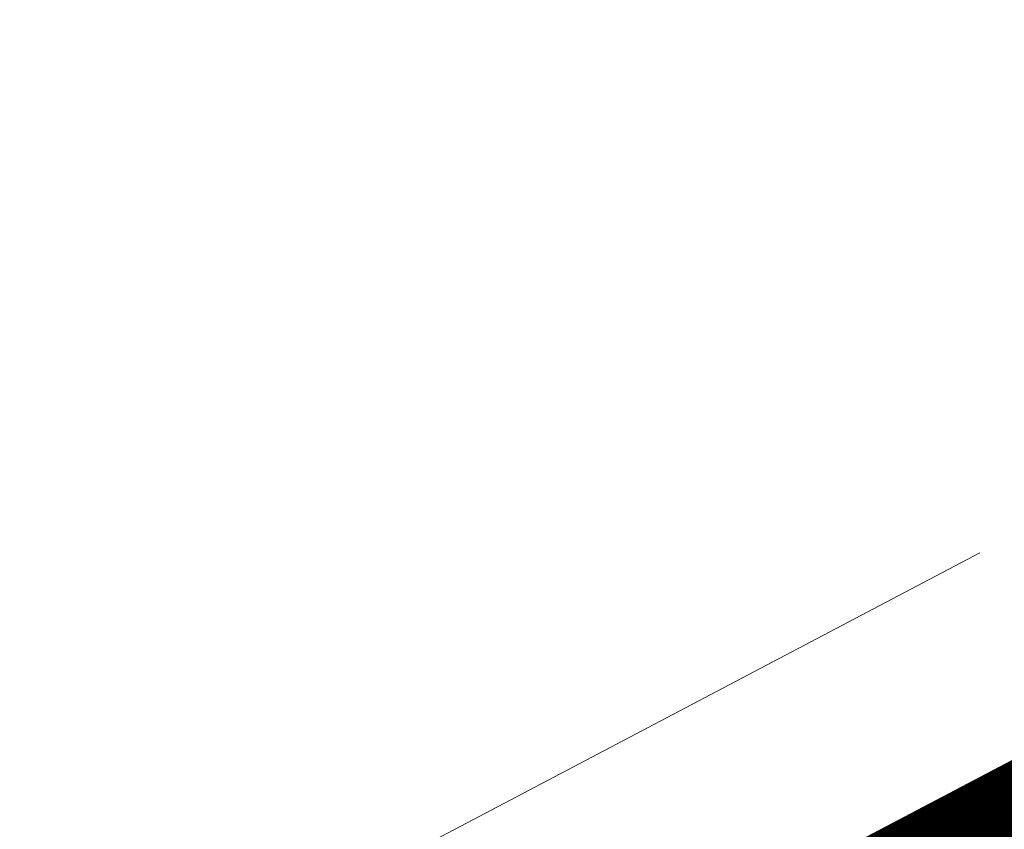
# Model space of a CAD drawing. Header units: metres. Extents: x 7408630 to 7411134, y 5569633 to 5570339.
# Tile 46 of 76: x 7410490.204 to 7410490.402, y 5569904.2 to 5569904.364. Entities that reach past the tile are written whole.
import ezdxf
from ezdxf.enums import TextEntityAlignment as Align

# ---------------------------------------------------------------- set-up
doc = ezdxf.new("R2010")
doc.units = ezdxf.units.M
doc.header["$MEASUREMENT"] = 0
doc.linetypes.add('HIDDEN', pattern=[9.524999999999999, 6.35, -3.175])
doc.layers.add('0-wypos-sanitarne', color=1, linetype='Continuous')
for name, color, linetype, lineweight in [('1_POSADZKA PODZIAŁY', 151, 'Continuous', 0), ('1_POSADZKI COKOŁY', 170, 'Continuous', 0), ('Istn-cienka', 4, 'Continuous', 9), ('Istn-widok', 1, 'Continuous', 15), ('OPIS POM NOWE', 140, 'Continuous', 5), ('Opis_pom', 9, 'Continuous', 18)]:
    doc.layers.add(name, color=color, linetype=linetype, lineweight=lineweight)
doc.layers.add('Wyburzenia', color=7, linetype='Continuous', lineweight=13, true_color=0xb0b0b0)
doc.styles.add('ARIAL', font='tahoma.ttf')

# ---------------------------------------------------------------- blocks, each defined once
blk = doc.blocks.new('okno 2')
at = {"layer": 'Istn-cienka', "linetype": 'HIDDEN', "ltscale": 2}
blk.add_lwpolyline([(48598.98171475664, -198709.5611054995), (48361.98171475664, -198709.5611054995)], dxfattribs=at)
at = {"layer": 'Istn-widok'}
blk.add_lwpolyline([(48605.98171475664, -198714.5611054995), (48354.98171475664, -198714.5611054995)], dxfattribs=at)
blk = doc.blocks.new('99400_TOP')
blk.add_lwpolyline([(0.1649285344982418, 0.1496802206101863), (-0.1647679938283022, 0.1496802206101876)])
blk = doc.blocks.new('A$Cff2eaf8b')
blk.add_blockref('99400_TOP', (-1.93500011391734e-06, -0.08217999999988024))
blk = doc.blocks.new('A$C142d3faa')
at = {"layer": '1_POSADZKA PODZIAŁY'}
h = blk.add_hatch(dxfattribs=at)
h.set_pattern_fill('_USER', color=256, scale=80, double=1, pattern_type=0)
h.set_pattern_definition([(0, (-58931.34199039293, 199163.1944934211), (0, 80), []), (90, (-58931.34199039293, 199163.1944934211), (-80, 4.898587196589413e-15), [])])
h.paths.add_polyline_path([(28.22535916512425, 1045.606190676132), (175.2253591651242, 1045.606190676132), (175.2253591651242, 1273.606190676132), (408.2253591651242, 1273.606190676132), (408.2253591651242, 1588.606190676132), (65.22535916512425, 1588.606190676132), (65.22535916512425, 1464.606190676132), (38.22535945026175, 1464.606190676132), (38.22535945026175, 1191.606190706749), (63.22535916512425, 1191.606190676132), (63.22535915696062, 1179.606190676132), (27.22535916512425, 1179.606190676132)])
at = {"layer": '1_POSADZKI COKOŁY', "color": 180, "true_color": 0x3022f7, "const_width": 2}
blk.add_lwpolyline([(33.22535916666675, 1050.606190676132), (170.2253591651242, 1050.606190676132), (170.2253591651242, 1278.606266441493), (414.2253591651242, 1278.602569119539), (414.2253591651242, 1583.606190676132), (70.22535918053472, 1583.606190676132), (70.22535956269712, 1459.606190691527), (43.22535944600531, 1459.60619060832), (43.22535922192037, 1196.606190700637), (68.22535916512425, 1196.60619067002), (68.22535916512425, 1174.606190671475), (33.22535920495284, 1174.606190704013)], close=True, dxfattribs=at)
at = {"layer": '0-wypos-sanitarne', "xscale": -100, "yscale": 100, "zscale": 100}
blk.add_blockref('A$Cff2eaf8b', (114.7253593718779, 1576.824190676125), dxfattribs=at)
at = {"layer": 'Wyburzenia'}
blk.add_blockref('okno 2', (-48279.75635559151, 200298.1672961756), dxfattribs=at)
at = {"layer": 'OPIS POM NOWE', "style": 'ARIAL'}
for tag, p in [('E1,4', (2085.453509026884, 1677.902724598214)), ('E1,4', (2642.565068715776, 1467.098580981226)), ('E1,4', (2887.554946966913, 1334.669140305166)), ('E1,1', (2346.15172770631, 945.3069204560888)), ('E1,2', (2380.289767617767, 731.4605824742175)), ('E1,4', (3248.926969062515, 423.5622677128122)), ('E1,3', (2269.290473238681, 389.8474601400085)), ('E1,5', (4145.396889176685, -41.41678165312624))]:
    blk.add_attdef(tag, text='', height=23.936, dxfattribs=at).set_placement(p, align=Align.MIDDLE_CENTER)
at = {"layer": 'Opis_pom', "ltscale": 0.7, "style": 'ARIAL'}
for tag, p in [('B1,18', (784.175454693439, 4749.376909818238)), ('B1,21', (1474.160621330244, 4744.552251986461)), ('B1/17', (593.1950013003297, 4721.360037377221)), ('1,23', (2643.879736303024, 4721.360037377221)), ('1,22', (2015.997302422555, 4715.619925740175)), ('A1,1', (-123.2752701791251, 4710.792713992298)), ('B1,1', (2964.213888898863, 4687.194759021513)), ('B1,19', (983.4770436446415, 4684.250472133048)), ('A1,6', (-365.3793687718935, 4657.226791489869)), ('A1,16', (198.2072643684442, 4631.436355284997)), ('B1,20', (1267.194878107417, 4624.632454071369)), ('B1,3', (3298.013043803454, 4567.235815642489)), ('B1,4', (4545.109849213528, 4480.622250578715)), ('A1,5', (-782.1155021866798, 4446.932694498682)), ('A1,2', (-186.9193724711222, 4425.112318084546)), ('A1,15', (198.2072643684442, 4391.000839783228)), ('B1,2', (2872.012077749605, 4302.459186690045)), ('A1,3', (-121.2895641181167, 4150.905633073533)), ('B1,8', (2427.383192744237, 4053.123158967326)), ('B1,6', (4754.926236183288, 3940.334623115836)), ('A1,4', (-837.6792277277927, 3920.772192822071)), ('B1,14', (401.2060605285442, 3890.998977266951)), ('B1,13', (1255.283140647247, 3857.264790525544)), ('B1,5', (4487.887436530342, 3854.524062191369)), ('B1,10', (1961.599271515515, 3852.276071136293)), ('B1,9', (2126.781835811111, 3827.246892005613)), ('B1,7', (3203.179523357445, 3799.68363001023)), ('B1,11', (2118.658790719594, 3658.838670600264)), ('B1,12', (1949.477289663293, 3633.257187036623)), ('C1,2', (2894.604733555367, 3427.283363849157)), ('C1,3', (2160.246723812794, 3198.455877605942)), ('C1,1', (3129.25555325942, 2706.44898945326)), ('C1,4', (2077.339235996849, 2485.413103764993)), ('C1,5', (2131.383208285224, 2180.309788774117)), ('C1,10', (3196.043433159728, 2172.920878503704)), ('C1,9', (3215.995519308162, 1907.634199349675)), ('C1,6', (2168.073843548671, 1819.58528353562)), ('D0,18', (1348.653176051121, 1483.781635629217)), ('C1,8', (2890.195548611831, 1472.29709332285)), ('C1,7', (2247.746238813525, 1432.404889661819)), ('D,03', (680.1466722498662, 1361.206844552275)), ('D0,15', (1769.826019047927, 1360.285680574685)), ('D,07', (301.6534830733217, 1339.208595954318)), ('D0,6', (-189.623502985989, 1299.117330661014)), ('D0,8', (-573.6059719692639, 1280.794415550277)), ('D0,2', (1011.718833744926, 1184.667071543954)), ('D0,4', (520.2942003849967, 1181.603761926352)), ('D0,14', (1790.011409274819, 1156.002015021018)), ('D,05', (264.3299696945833, 1077.697489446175)), ('D0,13', (1760.78024321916, 974.2700197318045)), ('D0,09', (-770.0709432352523, 944.5551283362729)), ('D0,1', (999.9887503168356, 928.6062601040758)), ('D0,10', (-751.0723892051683, 564.5580135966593)), ('D0,11', (-751.0723892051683, 336.7382673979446)), ('D0,12', (198.7439030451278, 306.3970252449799))]:
    blk.add_attdef(tag, text='', height=11.968, dxfattribs=at).set_placement(p, align=Align.MIDDLE_CENTER)

msp = doc.modelspace()

# ---------------------------------------------------------------- block references
at = {"xscale": 0.01, "yscale": 0.01, "zscale": 0.01, "rotation": 27.75854060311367}
msp.add_blockref('A$C142d3faa', (7410496.779402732, 5569889.662845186), dxfattribs=at)

doc.saveas('drawing.dxf')
